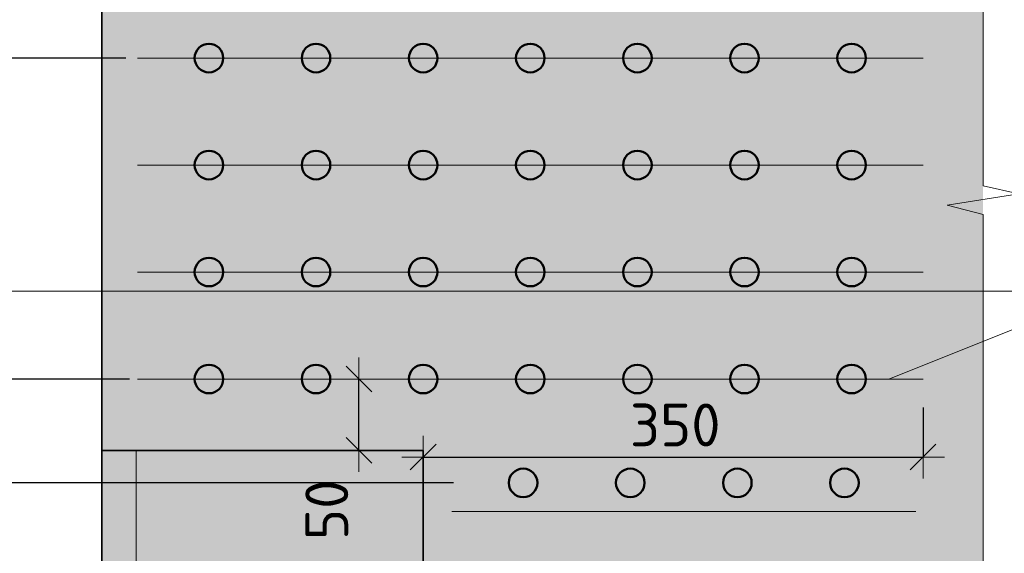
# Model space of a CAD drawing. Header units: metres. Extents: x -38 to 107, y -15 to 21.
# Tile 70 of 254: x 74.664 to 75.353, y 1.888 to 2.262. Entities that reach past the tile are written whole.
import ezdxf

# ---------------------------------------------------------------- set-up
doc = ezdxf.new("R2010")
doc.units = ezdxf.units.M
doc.header["$PDMODE"] = 65
for name, color, linetype in [('XR$3$_3705', 7, 'Continuous'), ('XR$4$_3705', 7, 'Continuous'), ('XR$6$_3705', 7, 'Continuous')]:
    doc.layers.add(name, color=color, linetype=linetype)
for name, color, linetype, lineweight in [('XR$3$ВК__отв в полу 1-2 эт', 220, 'Continuous', 25), ('XR$3$Размерная линия (1)', 7, 'Continuous', 13), ('XR$4$ВК__отв в полу 1-2 эт', 220, 'Continuous', 25), ('XR$4$Размерная линия (1)', 7, 'Continuous', 13), ('XR$5$Текст_ примечание', 7, 'Continuous', 13), ('XR$6$ВК__отв в полу 1-2 эт', 220, 'Continuous', 25), ('XR$6$Размерная линия (1)', 7, 'Continuous', 13)]:
    doc.layers.add(name, color=color, linetype=linetype, lineweight=lineweight)
doc.styles.add('ISOCPEUR', font='txt')
doc.dimstyles.new('DIMSTYLE_24', dxfattribs={"dimtxt": 0.03, "dimasz": 0.03, "dimexe": 0, "dimexo": 0, "dimgap": 0.015, "dimtad": 2, "dimdec": 0, "dimlfac": 1000, "dimrnd": 5, "dimzin": 12, "dimdsep": 46, "dimtxsty": 'ISOCPEUR', "dimblk1": 'ALL_ML_STRICH', "dimblk2": 'ALL_ML_STRICH', "dimsah": 1, "dimcen": 0, "dimclrd": 7, "dimclre": 256, "dimclrt": 7, "dimadec": 0, "dimazin": 0, "dimtfac": 1, "dimtdec": 0, "dimtix": 1, "dimtmove": 2, "dimatfit": 3, "dimfxl": 0, "dimtzin": 0, "dimlwd": 0, "dimlwe": -3, "dimarcsym": 0})
doc.dimstyles.new('DIMSTYLE_26', dxfattribs={"dimtxt": 0.03, "dimasz": 0.03, "dimexe": 0, "dimexo": 1e-06, "dimgap": 0.015, "dimtad": 2, "dimdec": 0, "dimlfac": 1000, "dimrnd": 5, "dimzin": 12, "dimdsep": 46, "dimtxsty": 'ISOCPEUR', "dimblk1": 'ALL_ML_STRICH', "dimblk2": 'ALL_ML_STRICH', "dimsah": 1, "dimcen": 0, "dimse1": 1, "dimse2": 1, "dimclrd": 7, "dimclre": 256, "dimclrt": 7, "dimadec": 0, "dimazin": 0, "dimtfac": 1, "dimtdec": 0, "dimtix": 1, "dimtmove": 2, "dimatfit": 3, "dimfxl": 0, "dimtvp": 1.2, "dimtzin": 0, "dimlwd": 0, "dimlwe": -3, "dimarcsym": 0})
pattern_1 = [(0, (0.33, 0.33), (0.165, 0.165), [0.165, -0.165]), (90, (0.33, 0.33), (-0.165, 0.165), [0.165, -0.165])]

# ---------------------------------------------------------------- blocks, each defined once
blk = doc.blocks.new('ЭЛЕМЕНТ_УЗОРА_8')
at = {"color": 7, "linetype": 'Continuous', "lineweight": 13, "transparency": 33554687}
for points in [[(75.33822, 2.3472), (75.33822, 2.3472), (75.33822, 2.14573), (75.36322, 2.13996), (75.31322, 2.13214), (75.33822, 2.12554), (75.33822, 1.9352)], [(75.33822, 1.9352), (75.33822, 1.73373), (75.36322, 1.72796), (75.31322, 1.72014), (75.33822, 1.71354), (75.33822, 1.5232), (75.33822, 1.5232)]]:
    blk.add_lwpolyline(points, dxfattribs=at)
blk = doc.blocks.new('ALL_ML_STRICH')
at = {"color": 0, "linetype": 'ByBlock', "lineweight": -2}
for p, q in [((0, -0.5), (0, 0.5)), ((-0.3, -0.3), (0.3, 0.3)), ((-1, 0), (0.5, 0))]:
    blk.add_line(p, q, dxfattribs=at)
blk = doc.blocks.new('*D173')
at = {"layer": 'DEFPOINTS', "color": 7, "linetype": 'Continuous', "lineweight": 13, "transparency": 33554687}
for p in [(74.898, 2.0102), (74.90016, 1.9602), (74.90127, 1.9602)]:
    blk.add_point(p, dxfattribs=at)
at = {"layer": 'XR$3$Размерная линия (1)', "color": 7, "linetype": 'Continuous', "lineweight": -2, "transparency": 33554687}
blk.add_line((74.90127, 1.9602), (74.90127, 2.0102), dxfattribs=at)
at = {"layer": 'XR$3$Размерная линия (1)', "color": 7, "linetype": 'Continuous', "lineweight": 13, "transparency": 33554687, "xscale": 0.03, "yscale": 0.03, "zscale": 0.03}
for p, rotation in [((74.90127, 2.0102), 90), ((74.90127, 1.9602), 270)]:
    blk.add_blockref('ALL_ML_STRICH', p, dxfattribs=dict(at, rotation=rotation))
at = {"layer": 'XR$3$Размерная линия (1)', "color": 7, "linetype": 'Continuous', "lineweight": 13, "transparency": 33554687, "insert": (74.87873, 1.91855), "char_height": 0.03, "width": 0.06, "attachment_point": 5, "rotation": 90, "style": 'ISOCPEUR'}
blk.add_mtext('\\A1;{50}', dxfattribs=at)
blk = doc.blocks.new('*D195')
at = {"layer": 'DEFPOINTS', "color": 7, "linetype": 'Continuous', "lineweight": 13, "transparency": 33554687}
for p in [(75.29622, 2.0102), (74.94622, 1.95551), (74.94622, 1.95126)]:
    blk.add_point(p, dxfattribs=at)
at = {"layer": 'XR$3$Размерная линия (1)', "color": 9, "linetype": 'Continuous', "lineweight": -2, "true_color": 0xc7c7c7, "transparency": 33554687}
for p, q in [((75.29622, 1.9902), (75.29622, 1.95551)), ((74.94622, 1.95551), (74.94622, 1.95551))]:
    blk.add_line(p, q, dxfattribs=at)
at = {"layer": 'XR$3$Размерная линия (1)', "color": 7, "linetype": 'Continuous', "lineweight": -2, "transparency": 33554687}
blk.add_line((74.94622, 1.95551), (75.29622, 1.95551), dxfattribs=at)
at = {"layer": 'XR$3$Размерная линия (1)', "color": 7, "linetype": 'Continuous', "lineweight": 13, "transparency": 33554687, "xscale": 0.03, "yscale": 0.03, "zscale": 0.03, "rotation": 180}
blk.add_blockref('ALL_ML_STRICH', (74.94622, 1.95551), dxfattribs=at)
at = {"layer": 'XR$3$Размерная линия (1)', "color": 7, "linetype": 'Continuous', "lineweight": 13, "transparency": 33554687, "xscale": 0.03, "yscale": 0.03, "zscale": 0.03}
blk.add_blockref('ALL_ML_STRICH', (75.29622, 1.95551), dxfattribs=at)
at = {"layer": 'XR$3$Размерная линия (1)', "color": 7, "linetype": 'Continuous', "lineweight": 13, "transparency": 33554687, "insert": (75.12272, 1.97801), "char_height": 0.03, "width": 0.09, "attachment_point": 5, "style": 'ISOCPEUR'}
blk.add_mtext('\\A1;{350}', dxfattribs=at)
blk = doc.blocks.new('*D219')
at = {"layer": 'DEFPOINTS', "color": 7, "linetype": 'Continuous', "lineweight": 13, "transparency": 33554687}
for p in [(74.98737, 1.93743), (74.59297, 1.71243), (74.98957, 1.71243)]:
    blk.add_point(p, dxfattribs=at)
at = {"layer": 'XR$3$Размерная линия (1)', "color": 9, "linetype": 'Continuous', "lineweight": -2, "true_color": 0xc7c7c7, "transparency": 33554687}
for p, q in [((74.96737, 1.93743), (74.59297, 1.93743)), ((74.96957, 1.71243), (74.59297, 1.71243))]:
    blk.add_line(p, q, dxfattribs=at)
at = {"layer": 'XR$3$Размерная линия (1)', "color": 7, "linetype": 'Continuous', "lineweight": -2, "transparency": 33554687}
blk.add_line((74.59297, 1.71243), (74.59297, 1.93743), dxfattribs=at)
at = {"layer": 'XR$3$Размерная линия (1)', "color": 7, "linetype": 'Continuous', "lineweight": 13, "transparency": 33554687, "xscale": 0.03, "yscale": 0.03, "zscale": 0.03}
for p, rotation in [((74.59297, 1.93743), 90), ((74.59297, 1.71243), 270)]:
    blk.add_blockref('ALL_ML_STRICH', p, dxfattribs=dict(at, rotation=rotation))
at = {"layer": 'XR$3$Размерная линия (1)', "color": 7, "linetype": 'Continuous', "lineweight": 13, "transparency": 33554687, "insert": (74.55547, 1.74243), "char_height": 0.03, "width": 0.0015, "attachment_point": 1, "rotation": 90, "line_spacing_factor": 0.60241, "style": 'ISOCPEUR'}
blk.add_mtext('75х3=225', dxfattribs=at)
blk = doc.blocks.new('*D220')
at = {"layer": 'DEFPOINTS', "color": 7, "linetype": 'Continuous', "lineweight": 13, "transparency": 33554687}
for p in [(74.76069, 2.0102), (74.59297, 1.93743), (74.98737, 1.93743)]:
    blk.add_point(p, dxfattribs=at)
at = {"layer": 'XR$3$Размерная линия (1)', "color": 9, "linetype": 'Continuous', "lineweight": -2, "true_color": 0xc7c7c7, "transparency": 33554687}
for p, q in [((74.74069, 2.0102), (74.59297, 2.0102)), ((74.96737, 1.93743), (74.59297, 1.93743))]:
    blk.add_line(p, q, dxfattribs=at)
at = {"layer": 'XR$3$Размерная линия (1)', "color": 7, "linetype": 'Continuous', "lineweight": -2, "transparency": 33554687}
blk.add_line((74.59297, 1.93743), (74.59297, 2.0102), dxfattribs=at)
at = {"layer": 'XR$3$Размерная линия (1)', "color": 7, "linetype": 'Continuous', "lineweight": 13, "transparency": 33554687, "xscale": 0.03, "yscale": 0.03, "zscale": 0.03}
for p, rotation in [((74.59297, 2.0102), 90), ((74.59297, 1.93743), 270)]:
    blk.add_blockref('ALL_ML_STRICH', p, dxfattribs=dict(at, rotation=rotation))
at = {"layer": 'XR$3$Размерная линия (1)', "color": 7, "linetype": 'Continuous', "lineweight": 13, "transparency": 33554687, "insert": (74.57047, 1.97531), "char_height": 0.03, "width": 0.06, "attachment_point": 5, "rotation": 90, "style": 'ISOCPEUR'}
blk.add_mtext('\\A1;{75}', dxfattribs=at)
blk = doc.blocks.new('*D221')
at = {"layer": 'DEFPOINTS', "color": 7, "linetype": 'Continuous', "lineweight": 13, "transparency": 33554687}
for p in [(74.75795, 2.2352), (74.59297, 2.0102), (74.76069, 2.0102)]:
    blk.add_point(p, dxfattribs=at)
at = {"layer": 'XR$3$Размерная линия (1)', "color": 9, "linetype": 'Continuous', "lineweight": -2, "true_color": 0xc7c7c7, "transparency": 33554687}
for p, q in [((74.73795, 2.2352), (74.59297, 2.2352)), ((74.74069, 2.0102), (74.59297, 2.0102))]:
    blk.add_line(p, q, dxfattribs=at)
at = {"layer": 'XR$3$Размерная линия (1)', "color": 7, "linetype": 'Continuous', "lineweight": -2, "transparency": 33554687}
blk.add_line((74.59297, 2.0102), (74.59297, 2.2352), dxfattribs=at)
at = {"layer": 'XR$3$Размерная линия (1)', "color": 7, "linetype": 'Continuous', "lineweight": 13, "transparency": 33554687, "xscale": 0.03, "yscale": 0.03, "zscale": 0.03}
for p, rotation in [((74.59297, 2.2352), 90), ((74.59297, 2.0102), 270)]:
    blk.add_blockref('ALL_ML_STRICH', p, dxfattribs=dict(at, rotation=rotation))
at = {"layer": 'XR$3$Размерная линия (1)', "color": 7, "linetype": 'Continuous', "lineweight": 13, "transparency": 33554687, "insert": (74.55547, 2.0402), "char_height": 0.03, "width": 0.0015, "attachment_point": 1, "rotation": 90, "line_spacing_factor": 0.60241, "style": 'ISOCPEUR'}
blk.add_mtext('75х3=225', dxfattribs=at)
blk = doc.blocks.new('ЭЛЕМЕНТ_УЗОРА_27')
at = {"color": 7, "linetype": 'Continuous', "lineweight": 13, "transparency": 33554687}
for points in [[(75.33822, 2.3472), (75.33822, 2.3472), (75.33822, 2.14573), (75.36322, 2.13996), (75.31322, 2.13214), (75.33822, 2.12554), (75.33822, 1.9352)], [(75.33822, 1.9352), (75.33822, 1.73373), (75.36322, 1.72796), (75.31322, 1.72014), (75.33822, 1.71354), (75.33822, 1.5232), (75.33822, 1.5232)]]:
    blk.add_lwpolyline(points, dxfattribs=at)
blk = doc.blocks.new('*D539')
at = {"layer": 'DEFPOINTS', "color": 7, "linetype": 'Continuous', "lineweight": 13, "transparency": 33554687}
for p in [(74.898, 2.0102), (74.90016, 1.9602), (74.90127, 1.9602)]:
    blk.add_point(p, dxfattribs=at)
at = {"layer": 'XR$4$Размерная линия (1)', "color": 7, "linetype": 'Continuous', "lineweight": -2, "transparency": 33554687}
blk.add_line((74.90127, 1.9602), (74.90127, 2.0102), dxfattribs=at)
at = {"layer": 'XR$4$Размерная линия (1)', "color": 7, "linetype": 'Continuous', "lineweight": 13, "transparency": 33554687, "xscale": 0.03, "yscale": 0.03, "zscale": 0.03}
for p, rotation in [((74.90127, 2.0102), 90), ((74.90127, 1.9602), 270)]:
    blk.add_blockref('ALL_ML_STRICH', p, dxfattribs=dict(at, rotation=rotation))
at = {"layer": 'XR$4$Размерная линия (1)', "color": 7, "linetype": 'Continuous', "lineweight": 13, "transparency": 33554687, "insert": (74.87873, 1.91855), "char_height": 0.03, "width": 0.06, "attachment_point": 5, "rotation": 90, "style": 'ISOCPEUR'}
blk.add_mtext('\\A1;{50}', dxfattribs=at)
blk = doc.blocks.new('*D560')
at = {"layer": 'DEFPOINTS', "color": 7, "linetype": 'Continuous', "lineweight": 13, "transparency": 33554687}
for p in [(75.29622, 2.0102), (74.94622, 1.95551), (74.94622, 1.95126)]:
    blk.add_point(p, dxfattribs=at)
at = {"layer": 'XR$4$Размерная линия (1)', "color": 9, "linetype": 'Continuous', "lineweight": -2, "true_color": 0xc7c7c7, "transparency": 33554687}
for p, q in [((75.29622, 1.9902), (75.29622, 1.95551)), ((74.94622, 1.95551), (74.94622, 1.95551))]:
    blk.add_line(p, q, dxfattribs=at)
at = {"layer": 'XR$4$Размерная линия (1)', "color": 7, "linetype": 'Continuous', "lineweight": -2, "transparency": 33554687}
blk.add_line((74.94622, 1.95551), (75.29622, 1.95551), dxfattribs=at)
at = {"layer": 'XR$4$Размерная линия (1)', "color": 7, "linetype": 'Continuous', "lineweight": 13, "transparency": 33554687, "xscale": 0.03, "yscale": 0.03, "zscale": 0.03, "rotation": 180}
blk.add_blockref('ALL_ML_STRICH', (74.94622, 1.95551), dxfattribs=at)
at = {"layer": 'XR$4$Размерная линия (1)', "color": 7, "linetype": 'Continuous', "lineweight": 13, "transparency": 33554687, "xscale": 0.03, "yscale": 0.03, "zscale": 0.03}
blk.add_blockref('ALL_ML_STRICH', (75.29622, 1.95551), dxfattribs=at)
at = {"layer": 'XR$4$Размерная линия (1)', "color": 7, "linetype": 'Continuous', "lineweight": 13, "transparency": 33554687, "insert": (75.12272, 1.97801), "char_height": 0.03, "width": 0.09, "attachment_point": 5, "style": 'ISOCPEUR'}
blk.add_mtext('\\A1;{350}', dxfattribs=at)
blk = doc.blocks.new('*D563')
at = {"layer": 'DEFPOINTS', "color": 7, "linetype": 'Continuous', "lineweight": 13, "transparency": 33554687}
for p in [(74.98737, 1.93743), (74.59297, 1.71243), (74.98957, 1.71243)]:
    blk.add_point(p, dxfattribs=at)
at = {"layer": 'XR$4$Размерная линия (1)', "color": 9, "linetype": 'Continuous', "lineweight": -2, "true_color": 0xc7c7c7, "transparency": 33554687}
for p, q in [((74.96737, 1.93743), (74.59297, 1.93743)), ((74.96957, 1.71243), (74.59297, 1.71243))]:
    blk.add_line(p, q, dxfattribs=at)
at = {"layer": 'XR$4$Размерная линия (1)', "color": 7, "linetype": 'Continuous', "lineweight": -2, "transparency": 33554687}
blk.add_line((74.59297, 1.71243), (74.59297, 1.93743), dxfattribs=at)
at = {"layer": 'XR$4$Размерная линия (1)', "color": 7, "linetype": 'Continuous', "lineweight": 13, "transparency": 33554687, "xscale": 0.03, "yscale": 0.03, "zscale": 0.03}
for p, rotation in [((74.59297, 1.93743), 90), ((74.59297, 1.71243), 270)]:
    blk.add_blockref('ALL_ML_STRICH', p, dxfattribs=dict(at, rotation=rotation))
at = {"layer": 'XR$4$Размерная линия (1)', "color": 7, "linetype": 'Continuous', "lineweight": 13, "transparency": 33554687, "insert": (74.55547, 1.74243), "char_height": 0.03, "width": 0.0015, "attachment_point": 1, "rotation": 90, "line_spacing_factor": 0.60241, "style": 'ISOCPEUR'}
blk.add_mtext('75х3=225', dxfattribs=at)
blk = doc.blocks.new('*D564')
at = {"layer": 'DEFPOINTS', "color": 7, "linetype": 'Continuous', "lineweight": 13, "transparency": 33554687}
for p in [(74.76069, 2.0102), (74.59297, 1.93743), (74.98737, 1.93743)]:
    blk.add_point(p, dxfattribs=at)
at = {"layer": 'XR$4$Размерная линия (1)', "color": 9, "linetype": 'Continuous', "lineweight": -2, "true_color": 0xc7c7c7, "transparency": 33554687}
for p, q in [((74.74069, 2.0102), (74.59297, 2.0102)), ((74.96737, 1.93743), (74.59297, 1.93743))]:
    blk.add_line(p, q, dxfattribs=at)
at = {"layer": 'XR$4$Размерная линия (1)', "color": 7, "linetype": 'Continuous', "lineweight": -2, "transparency": 33554687}
blk.add_line((74.59297, 1.93743), (74.59297, 2.0102), dxfattribs=at)
at = {"layer": 'XR$4$Размерная линия (1)', "color": 7, "linetype": 'Continuous', "lineweight": 13, "transparency": 33554687, "xscale": 0.03, "yscale": 0.03, "zscale": 0.03}
for p, rotation in [((74.59297, 2.0102), 90), ((74.59297, 1.93743), 270)]:
    blk.add_blockref('ALL_ML_STRICH', p, dxfattribs=dict(at, rotation=rotation))
at = {"layer": 'XR$4$Размерная линия (1)', "color": 7, "linetype": 'Continuous', "lineweight": 13, "transparency": 33554687, "insert": (74.57047, 1.97531), "char_height": 0.03, "width": 0.06, "attachment_point": 5, "rotation": 90, "style": 'ISOCPEUR'}
blk.add_mtext('\\A1;{75}', dxfattribs=at)
blk = doc.blocks.new('*D565')
at = {"layer": 'DEFPOINTS', "color": 7, "linetype": 'Continuous', "lineweight": 13, "transparency": 33554687}
for p in [(74.75795, 2.2352), (74.59297, 2.0102), (74.76069, 2.0102)]:
    blk.add_point(p, dxfattribs=at)
at = {"layer": 'XR$4$Размерная линия (1)', "color": 9, "linetype": 'Continuous', "lineweight": -2, "true_color": 0xc7c7c7, "transparency": 33554687}
for p, q in [((74.73795, 2.2352), (74.59297, 2.2352)), ((74.74069, 2.0102), (74.59297, 2.0102))]:
    blk.add_line(p, q, dxfattribs=at)
at = {"layer": 'XR$4$Размерная линия (1)', "color": 7, "linetype": 'Continuous', "lineweight": -2, "transparency": 33554687}
blk.add_line((74.59297, 2.0102), (74.59297, 2.2352), dxfattribs=at)
at = {"layer": 'XR$4$Размерная линия (1)', "color": 7, "linetype": 'Continuous', "lineweight": 13, "transparency": 33554687, "xscale": 0.03, "yscale": 0.03, "zscale": 0.03}
for p, rotation in [((74.59297, 2.2352), 90), ((74.59297, 2.0102), 270)]:
    blk.add_blockref('ALL_ML_STRICH', p, dxfattribs=dict(at, rotation=rotation))
at = {"layer": 'XR$4$Размерная линия (1)', "color": 7, "linetype": 'Continuous', "lineweight": 13, "transparency": 33554687, "insert": (74.55547, 2.0402), "char_height": 0.03, "width": 0.0015, "attachment_point": 1, "rotation": 90, "line_spacing_factor": 0.60241, "style": 'ISOCPEUR'}
blk.add_mtext('75х3=225', dxfattribs=at)
blk = doc.blocks.new('ЭЛЕМЕНТ_УЗОРА_48')
at = {"color": 7, "linetype": 'Continuous', "lineweight": 13, "transparency": 33554687}
for points in [[(75.33822, 2.3472), (75.33822, 2.3472), (75.33822, 2.14573), (75.36322, 2.13996), (75.31322, 2.13214), (75.33822, 2.12554), (75.33822, 1.9352)], [(75.33822, 1.9352), (75.33822, 1.73373), (75.36322, 1.72796), (75.31322, 1.72014), (75.33822, 1.71354), (75.33822, 1.5232), (75.33822, 1.5232)]]:
    blk.add_lwpolyline(points, dxfattribs=at)
blk = doc.blocks.new('*D1151')
at = {"layer": 'DEFPOINTS', "color": 7, "linetype": 'Continuous', "lineweight": 13, "transparency": 33554687}
for p in [(74.898, 2.0102), (74.90016, 1.9602), (74.90127, 1.9602)]:
    blk.add_point(p, dxfattribs=at)
at = {"layer": 'XR$6$Размерная линия (1)', "color": 7, "linetype": 'Continuous', "lineweight": -2, "transparency": 33554687}
blk.add_line((74.90127, 1.9602), (74.90127, 2.0102), dxfattribs=at)
at = {"layer": 'XR$6$Размерная линия (1)', "color": 7, "linetype": 'Continuous', "lineweight": 13, "transparency": 33554687, "xscale": 0.03, "yscale": 0.03, "zscale": 0.03}
for p, rotation in [((74.90127, 2.0102), 90), ((74.90127, 1.9602), 270)]:
    blk.add_blockref('ALL_ML_STRICH', p, dxfattribs=dict(at, rotation=rotation))
at = {"layer": 'XR$6$Размерная линия (1)', "color": 7, "linetype": 'Continuous', "lineweight": 13, "transparency": 33554687, "insert": (74.87873, 1.91855), "char_height": 0.03, "width": 0.06, "attachment_point": 5, "rotation": 90, "style": 'ISOCPEUR'}
blk.add_mtext('\\A1;{50}', dxfattribs=at)
blk = doc.blocks.new('*D1171')
at = {"layer": 'DEFPOINTS', "color": 7, "linetype": 'Continuous', "lineweight": 13, "transparency": 33554687}
for p in [(75.29622, 2.0102), (74.94622, 1.95551), (74.94622, 1.95126)]:
    blk.add_point(p, dxfattribs=at)
at = {"layer": 'XR$6$Размерная линия (1)', "color": 9, "linetype": 'Continuous', "lineweight": -2, "true_color": 0xc7c7c7, "transparency": 33554687}
for p, q in [((75.29622, 1.9902), (75.29622, 1.95551)), ((74.94622, 1.95551), (74.94622, 1.95551))]:
    blk.add_line(p, q, dxfattribs=at)
at = {"layer": 'XR$6$Размерная линия (1)', "color": 7, "linetype": 'Continuous', "lineweight": -2, "transparency": 33554687}
blk.add_line((74.94622, 1.95551), (75.29622, 1.95551), dxfattribs=at)
at = {"layer": 'XR$6$Размерная линия (1)', "color": 7, "linetype": 'Continuous', "lineweight": 13, "transparency": 33554687, "xscale": 0.03, "yscale": 0.03, "zscale": 0.03, "rotation": 180}
blk.add_blockref('ALL_ML_STRICH', (74.94622, 1.95551), dxfattribs=at)
at = {"layer": 'XR$6$Размерная линия (1)', "color": 7, "linetype": 'Continuous', "lineweight": 13, "transparency": 33554687, "xscale": 0.03, "yscale": 0.03, "zscale": 0.03}
blk.add_blockref('ALL_ML_STRICH', (75.29622, 1.95551), dxfattribs=at)
at = {"layer": 'XR$6$Размерная линия (1)', "color": 7, "linetype": 'Continuous', "lineweight": 13, "transparency": 33554687, "insert": (75.12272, 1.97801), "char_height": 0.03, "width": 0.09, "attachment_point": 5, "style": 'ISOCPEUR'}
blk.add_mtext('\\A1;{350}', dxfattribs=at)
blk = doc.blocks.new('*D1174')
at = {"layer": 'DEFPOINTS', "color": 7, "linetype": 'Continuous', "lineweight": 13, "transparency": 33554687}
for p in [(74.98737, 1.93743), (74.59297, 1.71243), (74.98957, 1.71243)]:
    blk.add_point(p, dxfattribs=at)
at = {"layer": 'XR$6$Размерная линия (1)', "color": 9, "linetype": 'Continuous', "lineweight": -2, "true_color": 0xc7c7c7, "transparency": 33554687}
for p, q in [((74.96737, 1.93743), (74.59297, 1.93743)), ((74.96957, 1.71243), (74.59297, 1.71243))]:
    blk.add_line(p, q, dxfattribs=at)
at = {"layer": 'XR$6$Размерная линия (1)', "color": 7, "linetype": 'Continuous', "lineweight": -2, "transparency": 33554687}
blk.add_line((74.59297, 1.71243), (74.59297, 1.93743), dxfattribs=at)
at = {"layer": 'XR$6$Размерная линия (1)', "color": 7, "linetype": 'Continuous', "lineweight": 13, "transparency": 33554687, "xscale": 0.03, "yscale": 0.03, "zscale": 0.03}
for p, rotation in [((74.59297, 1.93743), 90), ((74.59297, 1.71243), 270)]:
    blk.add_blockref('ALL_ML_STRICH', p, dxfattribs=dict(at, rotation=rotation))
at = {"layer": 'XR$6$Размерная линия (1)', "color": 7, "linetype": 'Continuous', "lineweight": 13, "transparency": 33554687, "insert": (74.55547, 1.74243), "char_height": 0.03, "width": 0.0015, "attachment_point": 1, "rotation": 90, "line_spacing_factor": 0.60241, "style": 'ISOCPEUR'}
blk.add_mtext('75х3=225', dxfattribs=at)
blk = doc.blocks.new('*D1175')
at = {"layer": 'DEFPOINTS', "color": 7, "linetype": 'Continuous', "lineweight": 13, "transparency": 33554687}
for p in [(74.76069, 2.0102), (74.59297, 1.93743), (74.98737, 1.93743)]:
    blk.add_point(p, dxfattribs=at)
at = {"layer": 'XR$6$Размерная линия (1)', "color": 9, "linetype": 'Continuous', "lineweight": -2, "true_color": 0xc7c7c7, "transparency": 33554687}
for p, q in [((74.74069, 2.0102), (74.59297, 2.0102)), ((74.96737, 1.93743), (74.59297, 1.93743))]:
    blk.add_line(p, q, dxfattribs=at)
at = {"layer": 'XR$6$Размерная линия (1)', "color": 7, "linetype": 'Continuous', "lineweight": -2, "transparency": 33554687}
blk.add_line((74.59297, 1.93743), (74.59297, 2.0102), dxfattribs=at)
at = {"layer": 'XR$6$Размерная линия (1)', "color": 7, "linetype": 'Continuous', "lineweight": 13, "transparency": 33554687, "xscale": 0.03, "yscale": 0.03, "zscale": 0.03}
for p, rotation in [((74.59297, 2.0102), 90), ((74.59297, 1.93743), 270)]:
    blk.add_blockref('ALL_ML_STRICH', p, dxfattribs=dict(at, rotation=rotation))
at = {"layer": 'XR$6$Размерная линия (1)', "color": 7, "linetype": 'Continuous', "lineweight": 13, "transparency": 33554687, "insert": (74.57047, 1.97531), "char_height": 0.03, "width": 0.06, "attachment_point": 5, "rotation": 90, "style": 'ISOCPEUR'}
blk.add_mtext('\\A1;{75}', dxfattribs=at)
blk = doc.blocks.new('*D1176')
at = {"layer": 'DEFPOINTS', "color": 7, "linetype": 'Continuous', "lineweight": 13, "transparency": 33554687}
for p in [(74.75795, 2.2352), (74.59297, 2.0102), (74.76069, 2.0102)]:
    blk.add_point(p, dxfattribs=at)
at = {"layer": 'XR$6$Размерная линия (1)', "color": 9, "linetype": 'Continuous', "lineweight": -2, "true_color": 0xc7c7c7, "transparency": 33554687}
for p, q in [((74.73795, 2.2352), (74.59297, 2.2352)), ((74.74069, 2.0102), (74.59297, 2.0102))]:
    blk.add_line(p, q, dxfattribs=at)
at = {"layer": 'XR$6$Размерная линия (1)', "color": 7, "linetype": 'Continuous', "lineweight": -2, "transparency": 33554687}
blk.add_line((74.59297, 2.0102), (74.59297, 2.2352), dxfattribs=at)
at = {"layer": 'XR$6$Размерная линия (1)', "color": 7, "linetype": 'Continuous', "lineweight": 13, "transparency": 33554687, "xscale": 0.03, "yscale": 0.03, "zscale": 0.03}
for p, rotation in [((74.59297, 2.2352), 90), ((74.59297, 2.0102), 270)]:
    blk.add_blockref('ALL_ML_STRICH', p, dxfattribs=dict(at, rotation=rotation))
at = {"layer": 'XR$6$Размерная линия (1)', "color": 7, "linetype": 'Continuous', "lineweight": 13, "transparency": 33554687, "insert": (74.55547, 2.0402), "char_height": 0.03, "width": 0.0015, "attachment_point": 1, "rotation": 90, "line_spacing_factor": 0.60241, "style": 'ISOCPEUR'}
blk.add_mtext('75х3=225', dxfattribs=at)

msp = doc.modelspace()

# ---------------------------------------------------------------- hatches: boundary and pattern name
at = {"linetype": 'Continuous', "lineweight": 13, "true_color": 0xf0eae8, "transparency": 33554687}
msp.add_hatch(color=7, dxfattribs=at).paths.add_polyline_path([(75.33822, 2.3472), (74.72122, 2.3472), (74.72122, 1.5232), (75.33822, 1.5232)])
msp.add_hatch(color=7, dxfattribs=at).paths.add_polyline_path([(75.33822, 2.3472), (74.72122, 2.3472), (74.72122, 1.5232), (75.33822, 1.5232)])
msp.add_hatch(color=7, dxfattribs=at).paths.add_polyline_path([(75.33822, 2.3472), (74.72122, 2.3472), (74.72122, 1.5232), (75.33822, 1.5232)])
at = {"linetype": 'Continuous', "lineweight": 13, "transparency": 33554687}
h = msp.add_hatch(dxfattribs=at)
h.set_pattern_fill('____', scale=0.165, style=0, pattern_type=2)
h.set_pattern_definition(pattern_1)
h.paths.add_polyline_path([(74.72122, 1.5232), (74.94622, 1.5232), (74.94622, 1.9602), (74.72122, 1.9602)], flags=0)
h = msp.add_hatch(dxfattribs=at)
h.set_pattern_fill('____', scale=0.165, style=0, pattern_type=2)
h.set_pattern_definition(pattern_1)
h.paths.add_polyline_path([(74.72122, 1.5232), (74.94622, 1.5232), (74.94622, 1.9602), (74.72122, 1.9602)], flags=0)
h = msp.add_hatch(dxfattribs=at)
h.set_pattern_fill('____', scale=0.165, style=0, pattern_type=2)
h.set_pattern_definition(pattern_1)
h.paths.add_polyline_path([(74.72122, 1.5232), (74.94622, 1.5232), (74.94622, 1.9602), (74.72122, 1.9602)], flags=0)

# ---------------------------------------------------------------- linework, layer by layer
at = {"color": 7, "linetype": 'Continuous', "lineweight": 35, "transparency": 33554687}
msp.add_line((74.72122, 1.5232), (74.72122, 2.3472), dxfattribs=at)
msp.add_line((74.72122, 1.5232), (74.72122, 2.3472), dxfattribs=at)
msp.add_line((74.72122, 1.5232), (74.72122, 2.3472), dxfattribs=at)
at = {"color": 7, "linetype": 'Continuous', "lineweight": 13, "transparency": 33554687}
msp.add_lwpolyline([(75.65427, 2.05618), (75.38707, 2.05618), (75.27233, 2.0102)], dxfattribs=at)
msp.add_lwpolyline([(75.65427, 2.05618), (75.38707, 2.05618), (75.27233, 2.0102)], dxfattribs=at)
msp.add_lwpolyline([(75.65427, 2.05618), (75.38707, 2.05618), (75.27233, 2.0102)], dxfattribs=at)
at = {"color": 7, "linetype": 'Continuous', "lineweight": 35, "transparency": 33554687}
msp.add_lwpolyline([(74.72122, 1.9602), (74.94622, 1.9602), (74.94622, 1.5232), (74.72122, 1.5232), (74.72122, 1.9602)], dxfattribs=at)
msp.add_lwpolyline([(74.72122, 1.9602), (74.94622, 1.9602), (74.94622, 1.5232), (74.72122, 1.5232), (74.72122, 1.9602)], dxfattribs=at)
msp.add_lwpolyline([(74.72122, 1.9602), (74.94622, 1.9602), (74.94622, 1.5232), (74.72122, 1.5232), (74.72122, 1.9602)], dxfattribs=at)
at = {"layer": 'XR$3$_3705', "color": 7, "linetype": 'Continuous', "lineweight": 50, "transparency": 33554687}
for centre in [(74.79622, 2.2352), (74.87122, 2.2352), (74.94622, 2.2352), (75.02122, 2.2352), (75.09622, 2.2352), (75.17122, 2.2352), (75.24622, 2.2352), (74.79622, 2.1602), (74.87122, 2.1602), (74.94622, 2.1602), (75.02122, 2.1602), (75.09622, 2.1602), (75.17122, 2.1602), (75.24622, 2.1602), (74.79622, 2.0852), (74.87122, 2.0852), (74.94622, 2.0852), (75.02122, 2.0852), (75.09622, 2.0852), (75.17122, 2.0852), (75.24622, 2.0852), (74.79622, 2.0102), (74.87122, 2.0102), (74.94622, 2.0102), (75.02122, 2.0102), (75.09622, 2.0102), (75.17122, 2.0102), (75.24622, 2.0102), (75.01622, 1.93743), (75.09122, 1.93743), (75.16622, 1.93743), (75.24122, 1.93743)]:
    msp.add_circle(centre, 0.01, dxfattribs=at)
at = {"layer": 'XR$3$ВК__отв в полу 1-2 эт', "color": 7, "linetype": 'Continuous', "lineweight": 13, "transparency": 33554687}
for p, q in [((75.29622, 2.2352), (74.74622, 2.2352)), ((75.29622, 2.1602), (74.74622, 2.1602)), ((75.29622, 2.0852), (74.74622, 2.0852)), ((75.29622, 2.0102), (74.74622, 2.0102)), ((75.29122, 1.91743), (74.96622, 1.91743))]:
    msp.add_line(p, q, dxfattribs=at)
at = {"layer": 'XR$4$_3705', "color": 7, "linetype": 'Continuous', "lineweight": 50, "transparency": 33554687}
for centre in [(74.79622, 2.2352), (74.87122, 2.2352), (74.94622, 2.2352), (75.02122, 2.2352), (75.09622, 2.2352), (75.17122, 2.2352), (75.24622, 2.2352), (74.79622, 2.1602), (74.87122, 2.1602), (74.94622, 2.1602), (75.02122, 2.1602), (75.09622, 2.1602), (75.17122, 2.1602), (75.24622, 2.1602), (74.79622, 2.0852), (74.87122, 2.0852), (74.94622, 2.0852), (75.02122, 2.0852), (75.09622, 2.0852), (75.17122, 2.0852), (75.24622, 2.0852), (74.79622, 2.0102), (74.87122, 2.0102), (74.94622, 2.0102), (75.02122, 2.0102), (75.09622, 2.0102), (75.17122, 2.0102), (75.24622, 2.0102), (75.01622, 1.93743), (75.09122, 1.93743), (75.16622, 1.93743), (75.24122, 1.93743)]:
    msp.add_circle(centre, 0.01, dxfattribs=at)
at = {"layer": 'XR$4$ВК__отв в полу 1-2 эт', "color": 7, "linetype": 'Continuous', "lineweight": 13, "transparency": 33554687}
for p, q in [((75.29622, 2.2352), (74.74622, 2.2352)), ((75.29622, 2.1602), (74.74622, 2.1602)), ((75.29622, 2.0852), (74.74622, 2.0852)), ((75.29622, 2.0102), (74.74622, 2.0102)), ((75.29122, 1.91743), (74.96622, 1.91743))]:
    msp.add_line(p, q, dxfattribs=at)
at = {"layer": 'XR$5$Текст_ примечание', "color": 7, "linetype": 'Continuous', "lineweight": 13, "transparency": 33554687}
msp.add_line((86.41979, 2.07171), (67.91979, 2.07171), dxfattribs=at)
at = {"layer": 'XR$6$_3705', "color": 7, "linetype": 'Continuous', "lineweight": 50, "transparency": 33554687}
for centre in [(74.79622, 2.2352), (74.87122, 2.2352), (74.94622, 2.2352), (75.02122, 2.2352), (75.09622, 2.2352), (75.17122, 2.2352), (75.24622, 2.2352), (74.79622, 2.1602), (74.87122, 2.1602), (74.94622, 2.1602), (75.02122, 2.1602), (75.09622, 2.1602), (75.17122, 2.1602), (75.24622, 2.1602), (74.79622, 2.0852), (74.87122, 2.0852), (74.94622, 2.0852), (75.02122, 2.0852), (75.09622, 2.0852), (75.17122, 2.0852), (75.24622, 2.0852), (74.79622, 2.0102), (74.87122, 2.0102), (74.94622, 2.0102), (75.02122, 2.0102), (75.09622, 2.0102), (75.17122, 2.0102), (75.24622, 2.0102), (75.01622, 1.93743), (75.09122, 1.93743), (75.16622, 1.93743), (75.24122, 1.93743)]:
    msp.add_circle(centre, 0.01, dxfattribs=at)
at = {"layer": 'XR$6$ВК__отв в полу 1-2 эт', "color": 7, "linetype": 'Continuous', "lineweight": 13, "transparency": 33554687}
for p, q in [((75.29622, 2.2352), (74.74622, 2.2352)), ((75.29622, 2.1602), (74.74622, 2.1602)), ((75.29622, 2.0852), (74.74622, 2.0852)), ((75.29622, 2.0102), (74.74622, 2.0102)), ((75.29122, 1.91743), (74.96622, 1.91743))]:
    msp.add_line(p, q, dxfattribs=at)

# ---------------------------------------------------------------- block references
at = {"color": 7, "linetype": 'Continuous', "lineweight": 13, "transparency": 33554687}
for name in ['ЭЛЕМЕНТ_УЗОРА_8', 'ЭЛЕМЕНТ_УЗОРА_27', 'ЭЛЕМЕНТ_УЗОРА_48']:
    msp.add_blockref(name, (0, 0), dxfattribs=at)

# ---------------------------------------------------------------- dimensions: what is measured, and where the dimension line sits
at = {"layer": 'XR$3$Размерная линия (1)', "color": 7, "linetype": 'Continuous', "lineweight": 13, "transparency": 33554687}
for base, p1, p2, picture, middle in [((74.59297, 2.2352), (74.74069, 2.0102), (74.73795, 2.2352), '*D221', (74.57797, 2.1227)), ((74.59297, 1.93743), (74.96957, 1.71243), (74.96737, 1.93743), '*D219', (74.57797, 1.82493))]:
    dim = msp.add_linear_dim(base=base, p1=p1, p2=p2, angle=90, text='75х3=225', dimstyle='DIMSTYLE_24', override={"dimpost": '<>', "dimclrd": 7, "dimclre": 9, "dimclrt": 7, "dimlwd": 0, "dimlwe": 65533}, dxfattribs=at)
    dim.commit()
    dim.dimension.update_dxf_attribs({"geometry": picture, "text_midpoint": middle, "dimtype": 160})
for base, p1, p2, dimstyle, picture, middle in [((74.59297, 2.0102), (74.96737, 1.93743), (74.74069, 2.0102), 'DIMSTYLE_24', '*D220', (74.57047, 1.97531)), ((74.90127, 2.0102), (74.90016, 1.9602), (74.898, 2.0102), 'DIMSTYLE_26', '*D173', (74.87873, 1.91855))]:
    dim = msp.add_linear_dim(base=base, p1=p1, p2=p2, angle=90, dimstyle=dimstyle, override={"dimpost": '<>', "dimclrd": 7, "dimclre": 9, "dimclrt": 7, "dimlwd": 0, "dimlwe": 65533}, dxfattribs=at)
    dim.commit()
    dim.dimension.update_dxf_attribs({"geometry": picture, "text_midpoint": middle, "dimtype": 160})
dim = msp.add_linear_dim(base=(75.29622, 1.95551), p1=(74.94622, 1.95551), p2=(75.29622, 1.9902), dimstyle='DIMSTYLE_24', override={"dimpost": '<>', "dimclrd": 7, "dimclre": 9, "dimclrt": 7, "dimlwd": 0, "dimlwe": 65533}, dxfattribs=at)
dim.commit()
dim.dimension.update_dxf_attribs({"geometry": '*D195', "text_midpoint": (75.12272, 1.97801), "dimtype": 160})
at = {"layer": 'XR$4$Размерная линия (1)', "color": 7, "linetype": 'Continuous', "lineweight": 13, "transparency": 33554687}
for base, p1, p2, picture, middle in [((74.59297, 2.2352), (74.74069, 2.0102), (74.73795, 2.2352), '*D565', (74.57797, 2.1227)), ((74.59297, 1.93743), (74.96957, 1.71243), (74.96737, 1.93743), '*D563', (74.57797, 1.82493))]:
    dim = msp.add_linear_dim(base=base, p1=p1, p2=p2, angle=90, text='75х3=225', dimstyle='DIMSTYLE_24', override={"dimpost": '<>', "dimclrd": 7, "dimclre": 9, "dimclrt": 7, "dimlwd": 0, "dimlwe": 65533}, dxfattribs=at)
    dim.commit()
    dim.dimension.update_dxf_attribs({"geometry": picture, "text_midpoint": middle, "dimtype": 160})
for base, p1, p2, dimstyle, picture, middle in [((74.59297, 2.0102), (74.96737, 1.93743), (74.74069, 2.0102), 'DIMSTYLE_24', '*D564', (74.57047, 1.97531)), ((74.90127, 2.0102), (74.90016, 1.9602), (74.898, 2.0102), 'DIMSTYLE_26', '*D539', (74.87873, 1.91855))]:
    dim = msp.add_linear_dim(base=base, p1=p1, p2=p2, angle=90, dimstyle=dimstyle, override={"dimpost": '<>', "dimclrd": 7, "dimclre": 9, "dimclrt": 7, "dimlwd": 0, "dimlwe": 65533}, dxfattribs=at)
    dim.commit()
    dim.dimension.update_dxf_attribs({"geometry": picture, "text_midpoint": middle, "dimtype": 160})
dim = msp.add_linear_dim(base=(75.29622, 1.95551), p1=(74.94622, 1.95551), p2=(75.29622, 1.9902), dimstyle='DIMSTYLE_24', override={"dimpost": '<>', "dimclrd": 7, "dimclre": 9, "dimclrt": 7, "dimlwd": 0, "dimlwe": 65533}, dxfattribs=at)
dim.commit()
dim.dimension.update_dxf_attribs({"geometry": '*D560', "text_midpoint": (75.12272, 1.97801), "dimtype": 160})
at = {"layer": 'XR$6$Размерная линия (1)', "color": 7, "linetype": 'Continuous', "lineweight": 13, "transparency": 33554687}
for base, p1, p2, picture, middle in [((74.59297, 2.2352), (74.74069, 2.0102), (74.73795, 2.2352), '*D1176', (74.57797, 2.1227)), ((74.59297, 1.93743), (74.96957, 1.71243), (74.96737, 1.93743), '*D1174', (74.57797, 1.82493))]:
    dim = msp.add_linear_dim(base=base, p1=p1, p2=p2, angle=90, text='75х3=225', dimstyle='DIMSTYLE_24', override={"dimpost": '<>', "dimclrd": 7, "dimclre": 9, "dimclrt": 7, "dimlwd": 0, "dimlwe": 65533}, dxfattribs=at)
    dim.commit()
    dim.dimension.update_dxf_attribs({"geometry": picture, "text_midpoint": middle, "dimtype": 160})
for base, p1, p2, dimstyle, picture, middle in [((74.59297, 2.0102), (74.96737, 1.93743), (74.74069, 2.0102), 'DIMSTYLE_24', '*D1175', (74.57047, 1.97531)), ((74.90127, 2.0102), (74.90016, 1.9602), (74.898, 2.0102), 'DIMSTYLE_26', '*D1151', (74.87873, 1.91855))]:
    dim = msp.add_linear_dim(base=base, p1=p1, p2=p2, angle=90, dimstyle=dimstyle, override={"dimpost": '<>', "dimclrd": 7, "dimclre": 9, "dimclrt": 7, "dimlwd": 0, "dimlwe": 65533}, dxfattribs=at)
    dim.commit()
    dim.dimension.update_dxf_attribs({"geometry": picture, "text_midpoint": middle, "dimtype": 160})
dim = msp.add_linear_dim(base=(75.29622, 1.95551), p1=(74.94622, 1.95551), p2=(75.29622, 1.9902), dimstyle='DIMSTYLE_24', override={"dimpost": '<>', "dimclrd": 7, "dimclre": 9, "dimclrt": 7, "dimlwd": 0, "dimlwe": 65533}, dxfattribs=at)
dim.commit()
dim.dimension.update_dxf_attribs({"geometry": '*D1171', "text_midpoint": (75.12272, 1.97801), "dimtype": 160})

doc.saveas('drawing.dxf')
